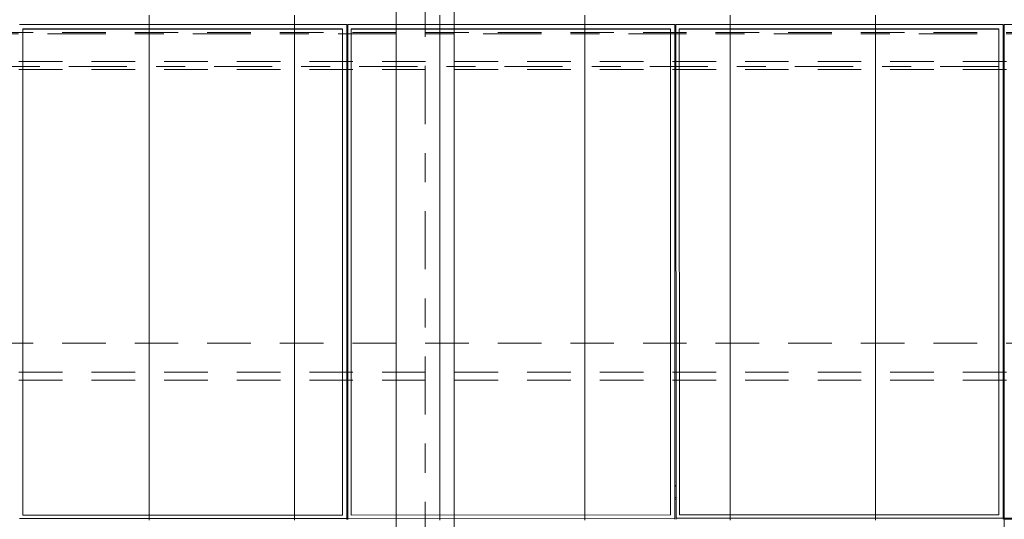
# Model space of a CAD drawing. Header units: metres. Extents: x -167 to 233, y -155 to 122.
# Tile 82 of 96: x 46.36 to 49.75, y 42.03 to 43.75. Entities that reach past the tile are written whole.
import ezdxf
from ezdxf.enums import TextEntityAlignment as Align

# ---------------------------------------------------------------- set-up
doc = ezdxf.new("R2010")
doc.units = ezdxf.units.M
doc.header["$MEASUREMENT"] = 0
for name, pattern in [('Achse', [0.4, 0.2, -0.1, 0, -0.1]), ('Raster', [0.4, 0.2, -0.1, 0, -0.1]), ('Strichlinie_ eng', [0.23, 0.15, -0.08])]:
    doc.linetypes.add(name, pattern=pattern)
for name, color, linetype in [('20 Träger', 7, 'Continuous'), ('30 Dachaufbau', 7, 'Continuous'), ('30 Dachkonstruktion massiv', 7, 'Continuous'), ('70 PV-Anlage', 7, 'Continuous'), ('90 Achsraster', 7, 'Continuous')]:
    doc.layers.add(name, color=color, linetype=linetype)
doc.styles.add('ERSTELLTER_STIL_1', font='arial.ttf')

# ---------------------------------------------------------------- blocks, each defined once
blk = doc.blocks.new('Standard-Rastermarker_137')
at = {"layer": '90 Achsraster', "color": 14, "linetype": 'Raster', "lineweight": 18, "true_color": 0xa80000}
blk.add_line((1, 0), (24.7309, 0), dxfattribs=at)
at = {"layer": '90 Achsraster', "color": 14, "lineweight": 18, "true_color": 0xa80000, "style": 'ERSTELLTER_STIL_1'}
for tag, p in [('AC_MarkerText_1_0', (-0.5686, -0.0686)), ('AC_MarkerText_1_1', (25.8623, -0.0686))]:
    blk.add_attdef(tag, text='', height=0.3, rotation=90, dxfattribs=at).set_placement(p, align=Align.TOP_CENTER)
blk = doc.blocks.new('Lattung 27_2')
at = {"layer": '30 Dachkonstruktion massiv', "color": 7, "linetype": 'Strichlinie_ eng', "lineweight": 13}
for p, q in [((40.5014, 1.1685), (0, 1.1685)), ((40.5014, 1.1407), (0, 1.1407)), ((0, 1.0417), (40.5014, 1.0417)), ((40.5014, 0.099), (0, 0.099)), ((40.5014, 0.0712), (0, 0.0712)), ((0, -0.0278), (40.5014, -0.0278))]:
    blk.add_line(p, q, dxfattribs=at)
blk = doc.blocks.new('Standard-Rastermarker_139')
at = {"layer": '90 Achsraster', "color": 14, "linetype": 'Raster', "lineweight": 18, "true_color": 0xa80000}
blk.add_line((1, 0), (45.4427, 0), dxfattribs=at)
at = {"layer": '90 Achsraster', "color": 14, "lineweight": 18, "true_color": 0xa80000, "style": 'ERSTELLTER_STIL_1'}
for tag, p in [('AC_MarkerText_1_0', (-0.35, 0.15)), ('AC_MarkerText_1_1', (46.7927, 0.15))]:
    blk.add_attdef(tag, text='', height=0.3, dxfattribs=at).set_placement(p, align=Align.TOP_CENTER)
blk = doc.blocks.new('*X219', base_point=(27236.1321, 33357.279))
at = {"layer": '30 Dachaufbau', "color": 7, "linetype": 'Continuous', "lineweight": 13}
for p, q in [((46.8011, 43.7666), (46.8011, 43.7022)), ((46.8011, 43.7666), (46.8011, 43.7022)), ((47.3011, 43.7666), (47.3011, 43.7022)), ((47.3011, 43.7666), (47.3011, 43.7022)), ((47.8011, 43.7666), (47.8011, 43.7022)), ((47.8011, 43.7666), (47.8011, 43.7022)), ((48.3011, 43.7666), (48.3011, 43.7022)), ((48.3011, 43.7666), (48.3011, 43.7022)), ((48.8011, 43.7666), (48.8011, 43.7022)), ((48.8011, 43.7666), (48.8011, 43.7022)), ((49.3011, 43.7666), (49.3011, 43.7022)), ((49.3011, 43.7666), (49.3011, 43.7022)), ((46.8011, 43.7022), (46.8011, 43.6378)), ((46.8011, 43.7022), (46.8011, 43.6378)), ((47.3011, 43.7022), (47.3011, 43.6378)), ((47.3011, 43.7022), (47.3011, 43.6378)), ((47.8011, 43.7022), (47.8011, 43.6378)), ((47.8011, 43.7022), (47.8011, 43.6378)), ((48.3011, 43.7022), (48.3011, 43.6378)), ((48.3011, 43.7022), (48.3011, 43.6378)), ((48.8011, 43.7022), (48.8011, 43.6378)), ((48.8011, 43.7022), (48.8011, 43.6378)), ((49.3011, 43.7022), (49.3011, 43.6378)), ((49.3011, 43.7022), (49.3011, 43.6378)), ((46.8011, 43.6378), (46.8011, 43.5735)), ((46.8011, 43.6378), (46.8011, 43.5735)), ((47.3011, 43.6378), (47.3011, 43.5735)), ((47.3011, 43.6378), (47.3011, 43.5735)), ((47.8011, 43.6378), (47.8011, 43.5735)), ((47.8011, 43.6378), (47.8011, 43.5735)), ((48.3011, 43.6378), (48.3011, 43.5735)), ((48.3011, 43.6378), (48.3011, 43.5735)), ((48.8011, 43.6378), (48.8011, 43.5735)), ((48.8011, 43.6378), (48.8011, 43.5735)), ((49.3011, 43.6378), (49.3011, 43.5735)), ((49.3011, 43.6378), (49.3011, 43.5735)), ((46.8011, 43.5735), (46.8011, 43.5091)), ((46.8011, 43.5735), (46.8011, 43.5091)), ((47.3011, 43.5735), (47.3011, 43.5091)), ((47.3011, 43.5735), (47.3011, 43.5091)), ((47.8011, 43.5735), (47.8011, 43.5091)), ((47.8011, 43.5735), (47.8011, 43.5091)), ((48.3011, 43.5735), (48.3011, 43.5091)), ((48.3011, 43.5735), (48.3011, 43.5091)), ((48.8011, 43.5735), (48.8011, 43.5091)), ((48.8011, 43.5735), (48.8011, 43.5091)), ((49.3011, 43.5735), (49.3011, 43.5091)), ((49.3011, 43.5735), (49.3011, 43.5091)), ((46.8011, 43.5091), (46.8011, 43.4447)), ((46.8011, 43.5091), (46.8011, 43.4447)), ((47.3011, 43.5091), (47.3011, 43.4447)), ((47.3011, 43.5091), (47.3011, 43.4447)), ((47.8011, 43.5091), (47.8011, 43.4447)), ((47.8011, 43.5091), (47.8011, 43.4447)), ((48.3011, 43.5091), (48.3011, 43.4447)), ((48.3011, 43.5091), (48.3011, 43.4447)), ((48.8011, 43.5091), (48.8011, 43.4447)), ((48.8011, 43.5091), (48.8011, 43.4447)), ((49.3011, 43.5091), (49.3011, 43.4447)), ((49.3011, 43.5091), (49.3011, 43.4447)), ((46.8011, 43.4447), (46.8011, 43.3804)), ((46.8011, 43.4447), (46.8011, 43.3804)), ((47.3011, 43.4447), (47.3011, 43.3804)), ((47.3011, 43.4447), (47.3011, 43.3804)), ((47.8011, 43.4447), (47.8011, 43.3804)), ((47.8011, 43.4447), (47.8011, 43.3804)), ((48.3011, 43.4447), (48.3011, 43.3804)), ((48.3011, 43.4447), (48.3011, 43.3804)), ((48.8011, 43.4447), (48.8011, 43.3804)), ((48.8011, 43.4447), (48.8011, 43.3804)), ((49.3011, 43.4447), (49.3011, 43.3804)), ((49.3011, 43.4447), (49.3011, 43.3804)), ((46.8011, 43.3804), (46.8011, 43.316)), ((46.8011, 43.3804), (46.8011, 43.316)), ((47.3011, 43.3804), (47.3011, 43.316)), ((47.3011, 43.3804), (47.3011, 43.316)), ((47.8011, 43.3804), (47.8011, 43.316)), ((47.8011, 43.3804), (47.8011, 43.316)), ((48.3011, 43.3804), (48.3011, 43.316)), ((48.3011, 43.3804), (48.3011, 43.316)), ((48.8011, 43.3804), (48.8011, 43.316)), ((48.8011, 43.3804), (48.8011, 43.316)), ((49.3011, 43.3804), (49.3011, 43.316)), ((49.3011, 43.3804), (49.3011, 43.316)), ((46.8011, 43.316), (46.8011, 43.2516)), ((46.8011, 43.316), (46.8011, 43.2516)), ((47.3011, 43.316), (47.3011, 43.2516)), ((47.3011, 43.316), (47.3011, 43.2516)), ((47.8011, 43.316), (47.8011, 43.2516)), ((47.8011, 43.316), (47.8011, 43.2516)), ((48.3011, 43.316), (48.3011, 43.2516)), ((48.3011, 43.316), (48.3011, 43.2516)), ((48.8011, 43.316), (48.8011, 43.2516)), ((48.8011, 43.316), (48.8011, 43.2516)), ((49.3011, 43.316), (49.3011, 43.2516)), ((49.3011, 43.316), (49.3011, 43.2516)), ((46.8011, 43.2516), (46.8011, 43.1873)), ((46.8011, 43.2516), (46.8011, 43.1873)), ((47.3011, 43.2516), (47.3011, 43.1873)), ((47.3011, 43.2516), (47.3011, 43.1873)), ((47.8011, 43.2516), (47.8011, 43.1873)), ((47.8011, 43.2516), (47.8011, 43.1873)), ((48.3011, 43.2516), (48.3011, 43.1873)), ((48.3011, 43.2516), (48.3011, 43.1873)), ((48.8011, 43.2516), (48.8011, 43.1873)), ((48.8011, 43.2516), (48.8011, 43.1873)), ((49.3011, 43.2516), (49.3011, 43.1873)), ((49.3011, 43.2516), (49.3011, 43.1873)), ((46.8011, 43.1873), (46.8011, 43.1229)), ((46.8011, 43.1873), (46.8011, 43.1229)), ((47.3011, 43.1873), (47.3011, 43.1229)), ((47.3011, 43.1873), (47.3011, 43.1229)), ((47.8011, 43.1873), (47.8011, 43.1229)), ((47.8011, 43.1873), (47.8011, 43.1229)), ((48.3011, 43.1873), (48.3011, 43.1229)), ((48.3011, 43.1873), (48.3011, 43.1229)), ((48.8011, 43.1873), (48.8011, 43.1229)), ((48.8011, 43.1873), (48.8011, 43.1229)), ((49.3011, 43.1873), (49.3011, 43.1229)), ((49.3011, 43.1873), (49.3011, 43.1229)), ((46.8011, 43.1229), (46.8011, 43.0585)), ((46.8011, 43.1229), (46.8011, 43.0585)), ((47.3011, 43.1229), (47.3011, 43.0585)), ((47.3011, 43.1229), (47.3011, 43.0585)), ((47.8011, 43.1229), (47.8011, 43.0585)), ((47.8011, 43.1229), (47.8011, 43.0585)), ((48.3011, 43.1229), (48.3011, 43.0585)), ((48.3011, 43.1229), (48.3011, 43.0585)), ((48.8011, 43.1229), (48.8011, 43.0585)), ((48.8011, 43.1229), (48.8011, 43.0585)), ((49.3011, 43.1229), (49.3011, 43.0585)), ((49.3011, 43.1229), (49.3011, 43.0585)), ((46.8011, 43.0585), (46.8011, 42.9942)), ((46.8011, 43.0585), (46.8011, 42.9942)), ((47.3011, 43.0585), (47.3011, 42.9942)), ((47.3011, 43.0585), (47.3011, 42.9942)), ((47.8011, 43.0585), (47.8011, 42.9942)), ((47.8011, 43.0585), (47.8011, 42.9942)), ((48.3011, 43.0585), (48.3011, 42.9942)), ((48.3011, 43.0585), (48.3011, 42.9942)), ((48.8011, 43.0585), (48.8011, 42.9942)), ((48.8011, 43.0585), (48.8011, 42.9942)), ((49.3011, 43.0585), (49.3011, 42.9942)), ((49.3011, 43.0585), (49.3011, 42.9942)), ((46.8011, 42.9942), (46.8011, 42.9298)), ((46.8011, 42.9942), (46.8011, 42.9298)), ((47.3011, 42.9942), (47.3011, 42.9298)), ((47.3011, 42.9942), (47.3011, 42.9298)), ((47.8011, 42.9942), (47.8011, 42.9298)), ((47.8011, 42.9942), (47.8011, 42.9298)), ((48.3011, 42.9942), (48.3011, 42.9298)), ((48.3011, 42.9942), (48.3011, 42.9298)), ((48.8011, 42.9942), (48.8011, 42.9298)), ((48.8011, 42.9942), (48.8011, 42.9298)), ((49.3011, 42.9942), (49.3011, 42.9298)), ((49.3011, 42.9942), (49.3011, 42.9298)), ((46.8011, 42.9298), (46.8011, 42.8654)), ((46.8011, 42.9298), (46.8011, 42.8654)), ((47.3011, 42.9298), (47.3011, 42.8654)), ((47.3011, 42.9298), (47.3011, 42.8654)), ((47.8011, 42.9298), (47.8011, 42.8654)), ((47.8011, 42.9298), (47.8011, 42.8654)), ((48.3011, 42.9298), (48.3011, 42.8654)), ((48.3011, 42.9298), (48.3011, 42.8654)), ((48.8011, 42.9298), (48.8011, 42.8654)), ((48.8011, 42.9298), (48.8011, 42.8654)), ((49.3011, 42.9298), (49.3011, 42.8654)), ((49.3011, 42.9298), (49.3011, 42.8654)), ((46.8011, 42.8654), (46.8011, 42.8011)), ((46.8011, 42.8654), (46.8011, 42.8011)), ((47.3011, 42.8654), (47.3011, 42.8011)), ((47.3011, 42.8654), (47.3011, 42.8011)), ((47.8011, 42.8654), (47.8011, 42.8011)), ((47.8011, 42.8654), (47.8011, 42.8011)), ((48.3011, 42.8654), (48.3011, 42.8011)), ((48.3011, 42.8654), (48.3011, 42.8011)), ((48.8011, 42.8654), (48.8011, 42.8011)), ((48.8011, 42.8654), (48.8011, 42.8011)), ((49.3011, 42.8654), (49.3011, 42.8011)), ((49.3011, 42.8654), (49.3011, 42.8011)), ((46.8011, 42.8011), (46.8011, 42.7367)), ((46.8011, 42.8011), (46.8011, 42.7367)), ((47.3011, 42.8011), (47.3011, 42.7367)), ((47.3011, 42.8011), (47.3011, 42.7367)), ((47.8011, 42.8011), (47.8011, 42.7367)), ((47.8011, 42.8011), (47.8011, 42.7367)), ((48.3011, 42.8011), (48.3011, 42.7367)), ((48.3011, 42.8011), (48.3011, 42.7367)), ((48.8011, 42.8011), (48.8011, 42.7367)), ((48.8011, 42.8011), (48.8011, 42.7367)), ((49.3011, 42.8011), (49.3011, 42.7367)), ((49.3011, 42.8011), (49.3011, 42.7367)), ((46.8011, 42.7367), (46.8011, 42.6723)), ((46.8011, 42.7367), (46.8011, 42.6723)), ((47.3011, 42.7367), (47.3011, 42.6723)), ((47.3011, 42.7367), (47.3011, 42.6723)), ((47.8011, 42.7367), (47.8011, 42.6723)), ((47.8011, 42.7367), (47.8011, 42.6723)), ((48.3011, 42.7367), (48.3011, 42.6723)), ((48.3011, 42.7367), (48.3011, 42.6723)), ((48.8011, 42.7367), (48.8011, 42.6723)), ((48.8011, 42.7367), (48.8011, 42.6723)), ((49.3011, 42.7367), (49.3011, 42.6723)), ((49.3011, 42.7367), (49.3011, 42.6723)), ((46.8011, 42.6723), (46.8011, 42.608)), ((46.8011, 42.6723), (46.8011, 42.608)), ((47.3011, 42.6723), (47.3011, 42.608)), ((47.3011, 42.6723), (47.3011, 42.608)), ((47.8011, 42.6723), (47.8011, 42.608)), ((47.8011, 42.6723), (47.8011, 42.608)), ((48.3011, 42.6723), (48.3011, 42.608)), ((48.3011, 42.6723), (48.3011, 42.608)), ((48.8011, 42.6723), (48.8011, 42.608)), ((48.8011, 42.6723), (48.8011, 42.608)), ((49.3011, 42.6723), (49.3011, 42.608)), ((49.3011, 42.6723), (49.3011, 42.608)), ((46.8011, 42.608), (46.8011, 42.5436)), ((46.8011, 42.608), (46.8011, 42.5436)), ((47.3011, 42.608), (47.3011, 42.5436)), ((47.3011, 42.608), (47.3011, 42.5436)), ((47.8011, 42.608), (47.8011, 42.5436)), ((47.8011, 42.608), (47.8011, 42.5436)), ((48.3011, 42.608), (48.3011, 42.5436)), ((48.3011, 42.608), (48.3011, 42.5436)), ((48.8011, 42.608), (48.8011, 42.5436)), ((48.8011, 42.608), (48.8011, 42.5436)), ((49.3011, 42.608), (49.3011, 42.5436)), ((49.3011, 42.608), (49.3011, 42.5436)), ((46.8011, 42.5436), (46.8011, 42.4792)), ((46.8011, 42.5436), (46.8011, 42.4792)), ((47.3011, 42.5436), (47.3011, 42.4792)), ((47.3011, 42.5436), (47.3011, 42.4792)), ((47.8011, 42.5436), (47.8011, 42.4792)), ((47.8011, 42.5436), (47.8011, 42.4792)), ((48.3011, 42.5436), (48.3011, 42.4792)), ((48.3011, 42.5436), (48.3011, 42.4792)), ((48.8011, 42.5436), (48.8011, 42.4792)), ((48.8011, 42.5436), (48.8011, 42.4792)), ((49.3011, 42.5436), (49.3011, 42.4792)), ((49.3011, 42.5436), (49.3011, 42.4792)), ((46.8011, 42.4792), (46.8011, 42.4149)), ((46.8011, 42.4792), (46.8011, 42.4149)), ((47.3011, 42.4792), (47.3011, 42.4149)), ((47.3011, 42.4792), (47.3011, 42.4149)), ((47.8011, 42.4792), (47.8011, 42.4149)), ((47.8011, 42.4792), (47.8011, 42.4149)), ((48.3011, 42.4792), (48.3011, 42.4149)), ((48.3011, 42.4792), (48.3011, 42.4149)), ((48.8011, 42.4792), (48.8011, 42.4149)), ((48.8011, 42.4792), (48.8011, 42.4149)), ((49.3011, 42.4792), (49.3011, 42.4149)), ((49.3011, 42.4792), (49.3011, 42.4149)), ((46.8011, 42.4149), (46.8011, 42.3505)), ((46.8011, 42.4149), (46.8011, 42.3505)), ((47.3011, 42.4149), (47.3011, 42.3505)), ((47.3011, 42.4149), (47.3011, 42.3505)), ((47.8011, 42.4149), (47.8011, 42.3505)), ((47.8011, 42.4149), (47.8011, 42.3505)), ((48.3011, 42.4149), (48.3011, 42.3505)), ((48.3011, 42.4149), (48.3011, 42.3505)), ((48.8011, 42.4149), (48.8011, 42.3505)), ((48.8011, 42.4149), (48.8011, 42.3505)), ((49.3011, 42.4149), (49.3011, 42.3505)), ((49.3011, 42.4149), (49.3011, 42.3505)), ((46.8011, 42.3505), (46.8011, 42.2861)), ((46.8011, 42.3505), (46.8011, 42.2861)), ((47.3011, 42.3505), (47.3011, 42.2861)), ((47.3011, 42.3505), (47.3011, 42.2861)), ((47.8011, 42.3505), (47.8011, 42.2861)), ((47.8011, 42.3505), (47.8011, 42.2861)), ((48.3011, 42.3505), (48.3011, 42.2861)), ((48.3011, 42.3505), (48.3011, 42.2861)), ((48.8011, 42.3505), (48.8011, 42.2861)), ((48.8011, 42.3505), (48.8011, 42.2861)), ((49.3011, 42.3505), (49.3011, 42.2861)), ((49.3011, 42.3505), (49.3011, 42.2861)), ((46.8011, 42.2861), (46.8011, 42.2218)), ((46.8011, 42.2861), (46.8011, 42.2218)), ((47.3011, 42.2861), (47.3011, 42.2218)), ((47.3011, 42.2861), (47.3011, 42.2218)), ((47.8011, 42.2861), (47.8011, 42.2218)), ((47.8011, 42.2861), (47.8011, 42.2218)), ((48.3011, 42.2861), (48.3011, 42.2218)), ((48.3011, 42.2861), (48.3011, 42.2218)), ((48.8011, 42.2861), (48.8011, 42.2218)), ((48.8011, 42.2861), (48.8011, 42.2218)), ((49.3011, 42.2861), (49.3011, 42.2218)), ((49.3011, 42.2861), (49.3011, 42.2218)), ((46.8011, 42.2218), (46.8011, 42.1574)), ((46.8011, 42.2218), (46.8011, 42.1574)), ((47.3011, 42.2218), (47.3011, 42.1574)), ((47.3011, 42.2218), (47.3011, 42.1574)), ((47.8011, 42.2218), (47.8011, 42.1574)), ((47.8011, 42.2218), (47.8011, 42.1574)), ((48.3011, 42.2218), (48.3011, 42.1574)), ((48.3011, 42.2218), (48.3011, 42.1574)), ((48.8011, 42.2218), (48.8011, 42.1574)), ((48.8011, 42.2218), (48.8011, 42.1574)), ((49.3011, 42.2218), (49.3011, 42.1574)), ((49.3011, 42.2218), (49.3011, 42.1574)), ((46.8011, 42.1574), (46.8011, 42.093)), ((46.8011, 42.1574), (46.8011, 42.093)), ((47.3011, 42.1574), (47.3011, 42.093)), ((47.3011, 42.1574), (47.3011, 42.093)), ((47.8011, 42.1574), (47.8011, 42.093)), ((47.8011, 42.1574), (47.8011, 42.093)), ((48.3011, 42.1574), (48.3011, 42.093)), ((48.3011, 42.1574), (48.3011, 42.093)), ((48.8011, 42.1574), (48.8011, 42.093)), ((48.8011, 42.1574), (48.8011, 42.093)), ((49.3011, 42.1574), (49.3011, 42.093)), ((49.3011, 42.1574), (49.3011, 42.093)), ((46.8011, 42.093), (46.8011, 42.0287)), ((46.8011, 42.093), (46.8011, 42.0287)), ((47.3011, 42.093), (47.3011, 42.0287)), ((47.3011, 42.093), (47.3011, 42.0287)), ((47.8011, 42.093), (47.8011, 42.0287)), ((47.8011, 42.093), (47.8011, 42.0287)), ((48.3011, 42.093), (48.3011, 42.0287)), ((48.3011, 42.093), (48.3011, 42.0287)), ((48.8011, 42.093), (48.8011, 42.0287)), ((48.8011, 42.093), (48.8011, 42.0287)), ((49.3011, 42.093), (49.3011, 42.0287)), ((49.3011, 42.093), (49.3011, 42.0287))]:
    blk.add_line(p, q, dxfattribs=at)
blk = doc.blocks.new('Solarkollektor - ACB_2')
at = {"layer": '70 PV-Anlage', "color": 7, "linetype": 'Continuous', "lineweight": 13}
for p, q in [((7.9065, 1.6852), (7.9065, 3.385)), ((6.78, 1.6852), (7.9065, 1.6852)), ((7.9065, 1.6817), (6.78, 1.6817)), ((7.9065, 1.6852), (7.9065, 1.6817)), ((7.9065, -0.0181), (7.9065, 1.6817)), ((7.91, 1.6852), (7.91, 1.6817)), ((9.0365, 1.6817), (7.91, 1.6817)), ((7.91, 1.6817), (7.91, -0.0181)), ((7.925, -0.0032), (7.925, 1.6703)), ((7.925, 1.6703), (9.025, 1.6703)), ((9.025, 1.6703), (9.025, -0.0032)), ((9.0365, 1.6852), (9.0365, 1.6817)), ((9.0365, -0.0181), (9.0365, 1.6817)), ((9.04, 1.6852), (9.04, 1.6817)), ((10.1665, 1.6817), (9.04, 1.6817)), ((9.04, 1.6817), (9.04, -0.0181)), ((9.055, -0.0032), (9.055, 1.6703)), ((9.055, 1.6703), (10.155, 1.6703)), ((10.155, 1.6703), (10.155, -0.0032)), ((10.1665, 1.6852), (10.1665, 1.6817)), ((10.1665, -0.0181), (10.1665, 1.6817)), ((10.17, 1.6852), (10.17, 1.6817)), ((11.2965, 1.6817), (10.17, 1.6817)), ((10.17, 1.6817), (10.17, -0.0181)), ((10.185, -0.0032), (10.185, 1.6703)), ((10.185, 1.6703), (11.285, 1.6703)), ((11.285, 1.6703), (11.285, -0.0032)), ((7.91, 1.6157), (7.9065, 1.6157)), ((7.91, 1.6101), (7.9065, 1.6101)), ((9.04, 1.6157), (9.0365, 1.6157)), ((9.04, 1.6101), (9.0365, 1.6101)), ((10.17, 1.6157), (10.1665, 1.6157)), ((10.17, 1.6101), (10.1665, 1.6101)), ((7.9065, 1.5705), (7.91, 1.5705)), ((7.9065, 1.5684), (7.91, 1.5684)), ((9.0365, 1.5705), (9.04, 1.5705)), ((9.0365, 1.5684), (9.04, 1.5684)), ((10.1665, 1.5705), (10.17, 1.5705)), ((10.1665, 1.5684), (10.17, 1.5684)), ((7.91, 0.0313), (7.9065, 0.0313)), ((7.91, 0.0257), (7.9065, 0.0257)), ((9.04, 0.0313), (9.0365, 0.0313)), ((9.04, 0.0257), (9.0365, 0.0257)), ((10.17, 0.0313), (10.1665, 0.0313)), ((10.17, 0.0257), (10.1665, 0.0257)), ((6.78, -0.0181), (7.9065, -0.0181)), ((7.9065, -0.0139), (7.91, -0.0139)), ((7.91, -0.0181), (9.0365, -0.0181)), ((7.925, -0.0022), (9.025, -0.0022)), ((9.025, -0.0032), (7.925, -0.0032)), ((9.0365, -0.0139), (9.04, -0.0139)), ((9.04, -0.0181), (10.1665, -0.0181)), ((9.055, -0.0022), (10.155, -0.0022)), ((10.155, -0.0032), (9.055, -0.0032)), ((10.1665, -0.0139), (10.17, -0.0139)), ((10.17, -0.0181), (11.2965, -0.0181)), ((10.185, -0.0022), (11.285, -0.0022)), ((11.285, -0.0032), (10.185, -0.0032))]:
    blk.add_line(p, q, dxfattribs=at)
at = {"layer": '70 PV-Anlage', "color": 7, "linetype": 'Achse', "lineweight": 13}
blk.add_line((0, 0.0139), (39.55, 0.0139), dxfattribs=at)

msp = doc.modelspace()

# ---------------------------------------------------------------- linework, layer by layer
at = {"layer": '20 Träger', "color": 7, "linetype": 'Continuous', "lineweight": 18}
for p, q in [((47.6511, 27.6397), (47.6511, 44.5397)), ((47.8511, 27.6397), (47.8511, 44.5397))]:
    msp.add_line(p, q, dxfattribs=at)

# ---------------------------------------------------------------- block references
at = {"layer": '30 Dachaufbau', "color": 7, "linetype": 'Continuous', "lineweight": 13}
msp.add_blockref('*X219', (27236.1321, 33357.279), dxfattribs=at)
at = {"layer": '30 Dachkonstruktion massiv', "color": 7, "linetype": 'Strichlinie_ eng', "lineweight": 18, "xscale": -1, "rotation": 180}
msp.add_blockref('Lattung 27_2', (17.5011, 43.6786), dxfattribs=at)
at = {"layer": '70 PV-Anlage', "color": 7, "linetype": 'Continuous', "lineweight": 13, "rotation": 180.0054744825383}
msp.add_blockref('Solarkollektor - ACB_2', (57.6511, 43.7172), dxfattribs=at)
at = {"layer": '90 Achsraster', "color": 7, "linetype": 'Continuous', "lineweight": 18, "rotation": 270}
msp.add_blockref('Standard-Rastermarker_137', (47.7511, 47.5916), dxfattribs=at)
at = {"layer": '90 Achsraster', "color": 7, "linetype": 'Continuous', "lineweight": 18}
msp.add_blockref('Standard-Rastermarker_139', (13.5244, 43.5897), dxfattribs=at)

doc.saveas('drawing.dxf')
